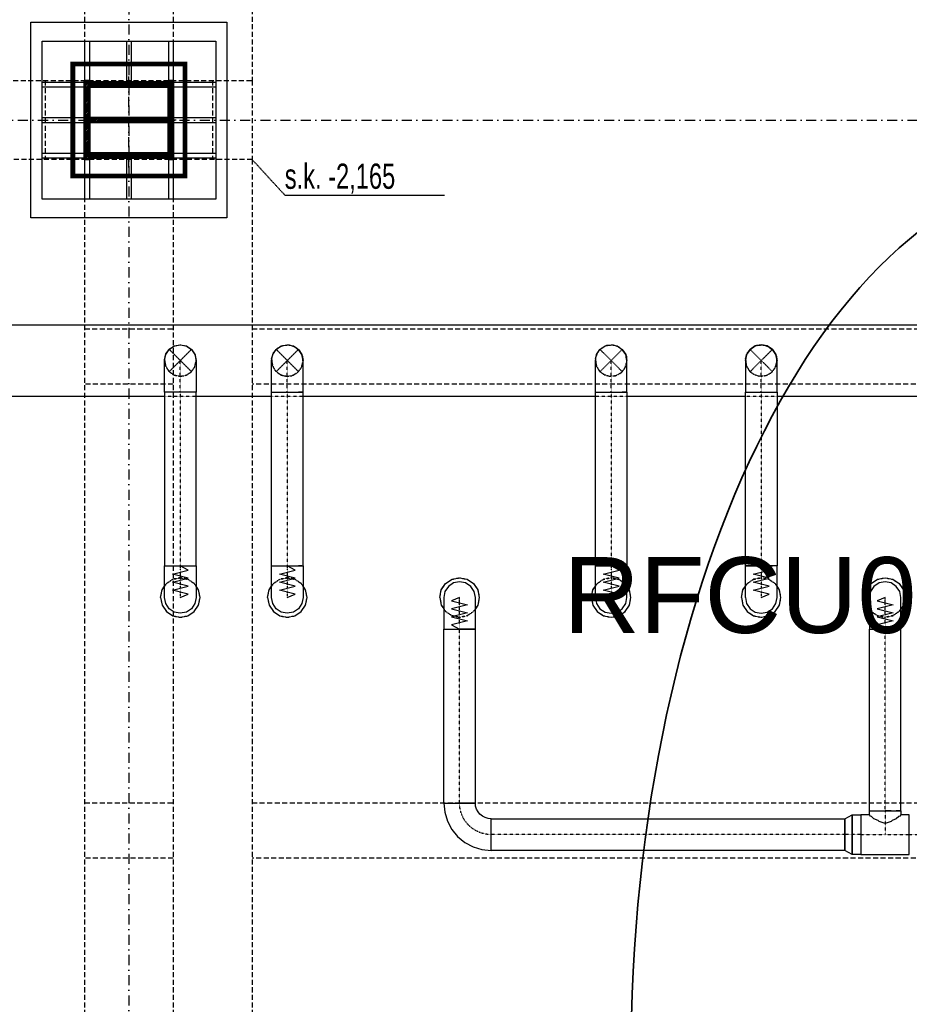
# Model space of a CAD drawing. Header units: centimetres. Extents: x -10729 to 144862, y -4437 to 43656.
# Tile 122 of 148: x 10991 to 11554, y 9240 to 9863. Entities that reach past the tile are written whole.
import ezdxf

# ---------------------------------------------------------------- set-up
doc = ezdxf.new("R2010")
doc.units = ezdxf.units.CM
doc.header["$LTSCALE"] = 0.1
for name, pattern in [('CADVENT_CENTERLINE', [9.9, 7.4, -1, 0.5, -1]), ('CADVENT_HIDDEN', [0.8, 0.25, -0.55]), ('Kondygnacja  -0_5$0$HIDDEN', [9.525, 6.35, -3.175]), ('Kondygnacja  -0_5$0$HIDDEN2', [4.7625, 3.175, -1.5875]), ('Osie rzutów$0$DASHDOT2', [12.7, 6.35, -3.175, 0, -3.175])]:
    doc.linetypes.add(name, pattern=pattern)
doc.layers.add('AU Strefa obsługiwana', color=90, linetype='Continuous', lineweight=35)
for name, color, linetype in [('AU Szafki Klimakonwektorów', 183, 'Continuous'), ('bgde-nawiewCEN', 7, 'Continuous'), ('bgde-nawiewDETAILS', 1, 'Continuous'), ('bgde-nawiewEXP', 1, 'Continuous'), ('bgde-nawiewHIDDEN', 1, 'Continuous'), ('Kondygnacja  -0_5$0$ARCH_KONSTR_POWYŻEJ RZUTU', 8, 'Kondygnacja  -0_5$0$HIDDEN'), ('Kondygnacja  -0_5$0$ARCH_KONSTR_POWYŻEJ RZUTU_IST', 8, 'Kondygnacja  -0_5$0$HIDDEN2'), ('Kondygnacja  -0_5$0$ARCH_OKŁADZINA', 8, 'Continuous'), ('Kondygnacja  -0_5$0$ARCH_SŁUPY', 8, 'Continuous'), ('Osie rzutów$0$ARCH_INFO_OSIE_IST', 8, 'Osie rzutów$0$DASHDOT2'), ('Osie rzutów$0$ARCH_INFO_OSIE_OPISY_IST', 8, 'Continuous')]:
    doc.layers.add(name, color=color, linetype=linetype)
doc.layers.add('Kondygnacja  -0_5$0$ARCH_KONSTRUKCJA_NIEWIDOCZNA', color=8, linetype='Continuous', plot=False)
doc.styles.add('Arial', font='ARIAL.TTF')
doc.styles.add('Kondygnacja  -0_5$0$BIKTS', font='bikromsw.shx', dxfattribs={"width": 0.8})
pattern_1 = [(45, (-1133.3117, -3177.9858), (-0.6735192, 0.6735192), [])]

# ---------------------------------------------------------------- blocks, each defined once
blk = doc.blocks.new('Osie rzutów')
at = {"layer": 'Osie rzutów$0$ARCH_INFO_OSIE_IST', "ltscale": 10}
for p, q in [((11060, 12510), (11060, 4623.26)), ((11060, 9770), (11060, 9830)), ((4436.04, 9800), (15156.54, 9800)), ((11090, 9800), (11030, 9800))]:
    blk.add_line(p, q, dxfattribs=at)
blk = doc.blocks.new('Kondygnacja  -0_5$0$słup_kwadrat')
at = {"layer": 'Kondygnacja  -0_5$0$ARCH_SŁUPY', "lineweight": 40}
h = blk.add_hatch(dxfattribs=at)
h.set_pattern_fill('ANSI31', color=256, scale=0.3, style=0)
h.set_pattern_definition(pattern_1)
h.paths.add_polyline_path([(36, 34), (39, 34), (39, 84), (36, 84)])
h = blk.add_hatch(dxfattribs=at)
h.set_pattern_fill('ANSI31', color=256, scale=0.3, style=0)
h.set_pattern_definition(pattern_1)
h.paths.add_polyline_path([(89, 80), (89, 83), (39, 83), (39, 80)])
h = blk.add_hatch(dxfattribs=at)
h.set_pattern_fill('ANSI31', color=256, scale=0.3, style=0)
h.set_pattern_definition(pattern_1)
h.paths.add_polyline_path([(89, 34), (92, 34), (92, 84), (89, 84)])
h = blk.add_hatch(dxfattribs=at)
h.set_pattern_fill('ANSI31', color=256, scale=0.3, style=0)
h.set_pattern_definition(pattern_1)
h.paths.add_polyline_path([(89, 57.5), (89, 60.5), (39, 60.5), (39, 57.5)])
h = blk.add_hatch(dxfattribs=at)
h.set_pattern_fill('ANSI31', color=256, scale=0.3, style=0)
h.set_pattern_definition(pattern_1)
h.paths.add_polyline_path([(89, 35), (89, 38), (39, 38), (39, 35)])
at = {"layer": 'Kondygnacja  -0_5$0$ARCH_KONSTRUKCJA_NIEWIDOCZNA'}
blk.add_lwpolyline([(119, 109), (119, 9), (9, 9), (9, 109)], close=True, dxfattribs=at)
for points in [[(36, 109), (36, 84)], [(39, 109), (39, 84)], [(62.5, 109), (62.5, 83)], [(65.5, 109), (65.5, 83)], [(89, 109), (89, 84)], [(92, 109), (92, 84)], [(9, 83), (36, 83)], [(92, 83), (119, 83)], [(9, 80), (36, 80)], [(92, 80), (119, 80)], [(9, 60.5), (36, 60.5)], [(9, 57.5), (36, 57.5)], [(92, 60.5), (119, 60.5)], [(92, 57.5), (119, 57.5)], [(9, 38), (36, 38)], [(92, 38), (119, 38)], [(9, 35), (36, 35)], [(36, 34), (36, 9)], [(39, 34), (39, 9)], [(62.5, 35), (62.5, 9)], [(65.49, 35), (65.49, 9)], [(89, 34), (89, 9)], [(92, 35), (119, 35)], [(92, 34), (92, 9)]]:
    blk.add_lwpolyline(points, dxfattribs=at)
at = {"layer": 'Kondygnacja  -0_5$0$ARCH_OKŁADZINA'}
blk.add_lwpolyline([(2, 121), (126, 121), (126, -3), (2, -3)], close=True, dxfattribs=at)
at = {"layer": 'Kondygnacja  -0_5$0$ARCH_SŁUPY', "lineweight": 40}
for p, q in [((39, 60.5), (89, 60.5)), ((89, 57.5), (39, 57.5))]:
    blk.add_line(p, q, dxfattribs=at)
at = {"layer": 'Kondygnacja  -0_5$0$ARCH_SŁUPY', "lineweight": 50, "const_width": 3}
blk.add_lwpolyline([(28.5, 94.5), (99.5, 94.5), (99.5, 23.5), (28.5, 23.5)], close=True, dxfattribs=at)
at = {"layer": 'Kondygnacja  -0_5$0$ARCH_SŁUPY', "lineweight": 40}
for points in [[(36, 84), (39, 84), (39, 34), (36, 34)], [(89, 84), (92, 84), (92, 34), (89, 34)]]:
    blk.add_lwpolyline(points, close=True, dxfattribs=at)
for points in [[(89, 83), (39, 83)], [(39, 80), (89, 80)], [(89, 38), (39, 38)], [(39, 35), (89, 35)]]:
    blk.add_lwpolyline(points, dxfattribs=at)
blk = doc.blocks.new('Kondygnacja  -0_5$0$konstrukcja istniejąca -0.5')
at = {"layer": 'Kondygnacja  -0_5$0$ARCH_KONSTR_POWYŻEJ RZUTU_IST', "ltscale": 10}
for points in [[(11032, 10975), (11032, 9825)], [(11088, 10975), (11088, 9825)], [(11138, 10975), (11138, 9825)], [(11138, 9775), (10982, 9775), (10982, 9825), (11138, 9825), (11138, 9775)], [(11032, 9775), (11032, 8625)], [(11088, 9775), (11088, 8625)], [(11138, 9775), (11138, 8625)], [(11032, 9367.89), (11088, 9367.89)], [(11138, 9367.89), (12182, 9367.89)], [(11088, 9332.89), (11032, 9332.89)], [(12182, 9332.89), (11138, 9332.89)]]:
    blk.add_lwpolyline(points, dxfattribs=at)
at = {"layer": 'Kondygnacja  -0_5$0$ARCH_KONSTR_POWYŻEJ RZUTU_IST', "ltscale": 10, "elevation": 0}
for points in [[(11007, 9825), (11007, 9775)], [(11113, 9825), (11113, 9775)], [(11032, 9667.89), (11088, 9667.89)], [(11138, 9667.89), (12182, 9667.89)], [(11088, 9632.89), (11032, 9632.89)], [(12182, 9632.89), (11138, 9632.89)]]:
    blk.add_lwpolyline(points, dxfattribs=at)
at = {"layer": 'Kondygnacja  -0_5$0$ARCH_KONSTR_POWYŻEJ RZUTU_IST'}
blk.add_lwpolyline([(11138, 9775), (11158.69, 9752.53), (11259.84, 9752.53)], dxfattribs=at)
at = {"layer": 'Kondygnacja  -0_5$0$ARCH_KONSTR_POWYŻEJ RZUTU_IST', "style": 'Kondygnacja  -0_5$0$BIKTS', "width": 0.7}
blk.add_text('s.k. -2,165', height=16, dxfattribs=at).set_placement((11158.69, 9756.46))

msp = doc.modelspace()

# ---------------------------------------------------------------- linework, layer by layer
at = {"layer": 'AU Strefa obsługiwana', "extrusion": (0, 0, -1)}
msp.add_ellipse((11666.498, 9203.414), major_axis=(0, 565.597), ratio=0.510585, start_param=-1.5707963, end_param=4.712389, dxfattribs=at)
at = {"layer": 'bgde-nawiewCEN', "linetype": 'CADVENT_CENTERLINE', "ltscale": 0.06}
for p, q in [((11092.561, 9627.809), (11092.561, 9647.809)), ((11160.301, 9627.809), (11160.301, 9647.809)), ((11365.301, 9627.809), (11365.301, 9647.809)), ((11460.301, 9627.809), (11460.301, 9647.809)), ((11092.561, 9627.809), (11092.561, 9517.811)), ((11160.301, 9627.803), (11160.301, 9517.811)), ((11365.301, 9627.803), (11365.301, 9517.811)), ((11460.301, 9627.803), (11460.301, 9517.811)), ((11092.561, 9517.811), (11092.561, 9515.942)), ((11092.561, 9515.942), (11092.561, 9510.831)), ((11160.301, 9517.811), (11160.301, 9515.942)), ((11160.301, 9515.942), (11160.301, 9510.831)), ((11365.301, 9517.811), (11365.301, 9515.942)), ((11365.301, 9515.942), (11365.301, 9510.831)), ((11460.301, 9517.811), (11460.301, 9515.942)), ((11460.301, 9515.942), (11460.301, 9510.831)), ((11092.561, 9510.831), (11092.561, 9508.051)), ((11160.301, 9510.831), (11160.301, 9508.051)), ((11365.301, 9510.831), (11365.301, 9508.051)), ((11460.301, 9510.831), (11460.301, 9508.051)), ((11092.561, 9508.051), (11092.561, 9505.699)), ((11092.561, 9505.699), (11092.561, 9503.737)), ((11092.561, 9503.737), (11092.561, 9502.131)), ((11160.301, 9508.051), (11160.301, 9505.699)), ((11160.301, 9505.699), (11160.301, 9503.737)), ((11160.301, 9503.737), (11160.301, 9502.131)), ((11365.301, 9508.051), (11365.301, 9505.699)), ((11365.301, 9505.699), (11365.301, 9503.737)), ((11365.301, 9503.737), (11365.301, 9502.131)), ((11460.301, 9508.051), (11460.301, 9505.699)), ((11460.301, 9505.699), (11460.301, 9503.737)), ((11460.301, 9503.737), (11460.301, 9502.131)), ((11092.561, 9502.131), (11092.561, 9500.846)), ((11092.561, 9500.846), (11092.561, 9499.844)), ((11092.561, 9499.844), (11092.561, 9499.091)), ((11092.561, 9499.091), (11092.561, 9498.552)), ((11092.561, 9498.552), (11092.561, 9498.191)), ((11092.561, 9498.191), (11092.561, 9497.971)), ((11092.561, 9497.971), (11092.561, 9497.859)), ((11092.561, 9497.859), (11092.561, 9497.811)), ((11160.301, 9502.131), (11160.301, 9500.846)), ((11160.301, 9500.846), (11160.301, 9499.844)), ((11160.301, 9499.844), (11160.301, 9499.091)), ((11160.301, 9499.091), (11160.301, 9498.552)), ((11160.301, 9498.552), (11160.301, 9498.191)), ((11160.301, 9498.191), (11160.301, 9497.971)), ((11160.301, 9497.971), (11160.301, 9497.859)), ((11160.301, 9497.859), (11160.301, 9497.811)), ((11269.335, 9497.764), (11269.335, 9497.811)), ((11269.335, 9497.651), (11269.335, 9497.764)), ((11269.335, 9497.432), (11269.335, 9497.651)), ((11269.335, 9497.071), (11269.335, 9497.432)), ((11269.335, 9496.531), (11269.335, 9497.071)), ((11269.335, 9495.779), (11269.335, 9496.531)), ((11365.301, 9502.131), (11365.301, 9500.846)), ((11365.301, 9500.846), (11365.301, 9499.844)), ((11365.301, 9499.844), (11365.301, 9499.091)), ((11365.301, 9499.091), (11365.301, 9498.552)), ((11365.301, 9498.552), (11365.301, 9498.191)), ((11365.301, 9498.191), (11365.301, 9497.971)), ((11365.301, 9497.971), (11365.301, 9497.859)), ((11365.301, 9497.859), (11365.301, 9497.811)), ((11460.301, 9502.131), (11460.301, 9500.846)), ((11460.301, 9500.846), (11460.301, 9499.844)), ((11460.301, 9499.844), (11460.301, 9499.091)), ((11460.301, 9499.091), (11460.301, 9498.552)), ((11460.301, 9498.552), (11460.301, 9498.191)), ((11460.301, 9498.191), (11460.301, 9497.971)), ((11460.301, 9497.971), (11460.301, 9497.859)), ((11460.301, 9497.859), (11460.301, 9497.811)), ((11538.758, 9497.764), (11538.758, 9497.811)), ((11538.758, 9497.651), (11538.758, 9497.764)), ((11538.758, 9497.432), (11538.758, 9497.651)), ((11538.758, 9497.071), (11538.758, 9497.432)), ((11538.758, 9496.531), (11538.758, 9497.071)), ((11538.758, 9495.779), (11538.758, 9496.531)), ((11269.335, 9494.777), (11269.335, 9495.779)), ((11269.335, 9493.491), (11269.335, 9494.777)), ((11269.335, 9491.886), (11269.335, 9493.491)), ((11269.335, 9489.924), (11269.335, 9491.886)), ((11538.758, 9494.777), (11538.758, 9495.779)), ((11538.758, 9493.491), (11538.758, 9494.777)), ((11538.758, 9491.886), (11538.758, 9493.491)), ((11538.758, 9489.924), (11538.758, 9491.886)), ((11269.335, 9487.571), (11269.335, 9489.924)), ((11269.335, 9484.792), (11269.335, 9487.571)), ((11269.335, 9479.681), (11269.335, 9484.792)), ((11538.758, 9487.571), (11538.758, 9489.924)), ((11538.758, 9484.792), (11538.758, 9487.571)), ((11538.758, 9479.681), (11538.758, 9484.792)), ((11269.335, 9477.811), (11269.335, 9479.681)), ((11269.335, 9367.774), (11269.335, 9477.811)), ((11538.758, 9477.811), (11538.758, 9479.681)), ((11538.758, 9362.774), (11538.758, 9477.811)), ((11538.758, 9362.774), (11538.758, 9347.774)), ((11513.158, 9347.774), (11289.335, 9347.774)), ((11523.458, 9347.774), (11513.158, 9347.774)), ((11523.458, 9347.774), (11538.758, 9347.774)), ((11538.758, 9347.774), (11554.058, 9347.774)), ((11554.058, 9347.774), (11594.696, 9347.774))]:
    msp.add_line(p, q, dxfattribs=at)
at = {"layer": 'bgde-nawiewCEN', "linetype": 'CADVENT_CENTERLINE', "ltscale": 0.06, "extrusion": (0, 0, -1)}
msp.add_arc((-11289.335, 9367.774), 20, 270, 0, dxfattribs=at)
at = {"layer": 'bgde-nawiewDETAILS', "linetype": 'CADVENT_HIDDEN'}
for p, q in [((11085.49, 9640.738), (11099.632, 9654.88)), ((11085.49, 9654.88), (11099.632, 9640.738)), ((11153.23, 9640.738), (11167.372, 9654.88)), ((11153.23, 9654.88), (11167.372, 9640.738)), ((11358.23, 9640.738), (11372.372, 9654.88)), ((11358.23, 9654.88), (11372.372, 9640.738)), ((11453.23, 9640.738), (11467.372, 9654.88)), ((11453.23, 9654.88), (11467.372, 9640.738))]:
    msp.add_line(p, q, dxfattribs=at)
at = {"layer": 'bgde-nawiewEXP', "linetype": 'Continuous'}
for points in [[(10941.771, 9625.309), (10941.771, 9670.309), (12380.359, 9670.309)], [(11082.567, 9648.158), (11083.461, 9651.956), (11085.386, 9654.63)], [(11083.659, 9652.141), (11085.49, 9654.88), (11088.734, 9657.048), (11088.972, 9657.095)], [(11085.599, 9654.925), (11085.741, 9655.123), (11089.059, 9657.176), (11092.311, 9657.705)], [(11089.33, 9657.166), (11092.561, 9657.809), (11096.388, 9657.048), (11096.59, 9656.913)], [(11092.67, 9657.764), (11092.91, 9657.803), (11096.708, 9656.909), (11099.382, 9654.984)], [(11096.893, 9656.711), (11099.632, 9654.88), (11101.8, 9651.636), (11101.847, 9651.398)], [(11099.677, 9654.771), (11099.874, 9654.629), (11101.928, 9651.311), (11102.457, 9648.059)], [(11150.301, 9627.809), (11150.301, 9647.809), (11151.062, 9651.636), (11153.23, 9654.88), (11156.474, 9657.048), (11160.301, 9657.809), (11164.128, 9657.048), (11167.372, 9654.88), (11169.54, 9651.636)], [(11150.301, 9647.809), (11151.062, 9651.636), (11151.502, 9652.294)], [(11150.361, 9648.908), (11151.539, 9652.628), (11153.033, 9654.406)], [(11151.939, 9652.949), (11153.23, 9654.88), (11156.474, 9657.048), (11157.25, 9657.202)], [(11153.541, 9655.009), (11154.05, 9655.614), (11157.512, 9657.412), (11159.826, 9657.612)], [(11158.023, 9657.356), (11160.301, 9657.809), (11164.128, 9657.048), (11164.785, 9656.608)], [(11160.612, 9657.68), (11161.4, 9657.749), (11165.12, 9656.571), (11166.897, 9655.077)], [(11165.441, 9656.171), (11167.372, 9654.88), (11169.54, 9651.636)], [(11169.54, 9651.636), (11167.372, 9654.88)], [(11169.54, 9651.636), (11167.372, 9654.88)], [(11167.501, 9654.569), (11168.106, 9654.06), (11169.904, 9650.598), (11170.104, 9648.284)], [(11355.301, 9627.809), (11355.301, 9647.809), (11356.062, 9651.636), (11358.23, 9654.88), (11361.474, 9657.048), (11365.301, 9657.809), (11369.128, 9657.048), (11372.372, 9654.88), (11374.54, 9651.636)], [(11355.301, 9647.809), (11356.062, 9651.636), (11356.539, 9652.35)], [(11355.372, 9648.996), (11356.582, 9652.706), (11358.03, 9654.397)], [(11356.993, 9653.029), (11358.23, 9654.88), (11361.474, 9657.048), (11362.317, 9657.215)], [(11358.561, 9655.017), (11359.12, 9655.67), (11362.598, 9657.437), (11364.818, 9657.609)], [(11363.118, 9657.375), (11365.301, 9657.809), (11369.128, 9657.048), (11369.842, 9656.571)], [(11365.632, 9657.672), (11366.488, 9657.738), (11370.198, 9656.528), (11371.889, 9655.08)], [(11370.521, 9656.117), (11372.372, 9654.88), (11374.54, 9651.636)], [(11374.54, 9651.636), (11372.372, 9654.88)], [(11374.54, 9651.636), (11372.372, 9654.88)], [(11372.509, 9654.549), (11373.162, 9653.99), (11374.929, 9650.512), (11375.101, 9648.292)], [(11450.301, 9647.809), (11451.062, 9651.636), (11451.524, 9652.327)], [(11450.368, 9648.961), (11451.565, 9652.675), (11453.031, 9654.4)], [(11451.972, 9652.998), (11453.23, 9654.88), (11456.474, 9657.048), (11457.29, 9657.21)], [(11453.553, 9655.014), (11454.092, 9655.648), (11457.564, 9657.427), (11459.821, 9657.61)], [(11458.08, 9657.367), (11460.301, 9657.809), (11464.128, 9657.048), (11464.819, 9656.586)], [(11460.624, 9657.675), (11461.453, 9657.742), (11465.167, 9656.545), (11466.892, 9655.079)], [(11465.489, 9656.138), (11467.372, 9654.88), (11469.54, 9651.636), (11469.702, 9650.82)], [(11467.506, 9654.557), (11468.14, 9654.018), (11469.919, 9650.546), (11470.102, 9648.289)], [(11082.561, 9647.809), (11083.322, 9651.636), (11083.457, 9651.838)], [(11082.567, 9648.158), (11082.606, 9647.918)], [(11101.918, 9651.04), (11102.561, 9647.809)], [(11150.361, 9648.908), (11150.43, 9648.12)], [(11169.54, 9627.809), (11170.301, 9627.809), (11170.301, 9647.809), (11169.54, 9651.636)], [(11169.54, 9651.636), (11170.301, 9647.809), (11169.848, 9650.087)], [(11169.54, 9651.636), (11169.694, 9650.86)], [(11355.372, 9648.996), (11355.438, 9648.14)], [(11374.54, 9627.809), (11375.301, 9627.809), (11375.301, 9647.809), (11374.54, 9651.636)], [(11374.54, 9651.636), (11375.301, 9647.809), (11374.867, 9649.992)], [(11374.54, 9651.636), (11374.707, 9650.793)], [(11450.368, 9648.961), (11450.435, 9648.132)], [(11469.859, 9650.03), (11470.301, 9647.809)], [(11150.301, 9627.809), (11169.54, 9627.809)], [(11150.301, 9517.811), (11150.301, 9627.803), (11169.54, 9627.803)], [(11169.54, 9627.809), (11167.372, 9627.809)], [(11169.54, 9627.803), (11167.372, 9627.803)], [(11169.54, 9517.811), (11170.301, 9517.811), (11170.301, 9627.803), (11169.54, 9627.803)], [(11169.54, 9627.803), (11170.301, 9627.803)], [(11355.301, 9627.809), (11374.54, 9627.809)], [(11355.301, 9497.811), (11356.062, 9493.985), (11358.23, 9490.74), (11361.474, 9488.573), (11365.301, 9487.811), (11369.128, 9488.573), (11372.372, 9490.74), (11374.54, 9493.985), (11375.301, 9497.811), (11375.301, 9517.811), (11365.301, 9517.811), (11365.301, 9517.811), (11355.301, 9517.811), (11355.301, 9627.803), (11374.54, 9627.803)], [(11374.54, 9627.809), (11372.372, 9627.809)], [(11374.54, 9627.803), (11372.372, 9627.803)], [(11374.54, 9627.803), (11375.301, 9627.803), (11375.301, 9517.811), (11374.54, 9517.811)], [(11450.301, 9497.811), (11450.301, 9517.811), (11464.128, 9517.811), (11464.128, 9517.811), (11450.301, 9517.811), (11450.301, 9627.803), (11470.301, 9627.803), (11470.301, 9517.811), (11464.128, 9517.811), (11467.372, 9517.811)], [(10980.301, 9625.309), (11082.561, 9625.309)], [(11102.561, 9625.309), (11150.301, 9625.309)], [(11170.301, 9625.309), (11355.301, 9625.309)], [(11375.301, 9625.309), (11450.301, 9625.309)], [(11470.301, 9625.309), (11655.301, 9625.309)], [(11150.301, 9517.811), (11169.54, 9517.811)], [(11169.54, 9517.811), (11167.372, 9517.811)], [(11355.301, 9497.811), (11355.301, 9517.811), (11369.128, 9517.811), (11369.128, 9517.811), (11374.54, 9517.811)], [(11374.54, 9517.811), (11372.372, 9517.811)], [(11374.54, 9517.811), (11375.301, 9517.811)], [(11450.301, 9497.811), (11451.062, 9493.985), (11453.23, 9490.74), (11456.474, 9488.573), (11460.301, 9487.811), (11464.128, 9488.573), (11467.372, 9490.74), (11469.54, 9493.985), (11470.301, 9497.811), (11470.301, 9517.811), (11464.128, 9517.811)], [(11256.835, 9497.811), (11257.787, 9502.595), (11260.496, 9506.65), (11264.552, 9509.36), (11269.335, 9510.311), (11274.119, 9509.36), (11278.174, 9506.65), (11280.884, 9502.595), (11281.835, 9497.811), (11280.884, 9493.028), (11279.335, 9490.71)], [(11526.258, 9497.811), (11527.21, 9502.595), (11529.919, 9506.65), (11533.975, 9509.36), (11538.758, 9510.311), (11543.542, 9509.36), (11547.597, 9506.65), (11550.307, 9502.595), (11551.258, 9497.811), (11550.307, 9493.028), (11548.758, 9490.71)], [(11080.061, 9497.811), (11081.012, 9493.028), (11083.722, 9488.973), (11087.777, 9486.263), (11092.561, 9485.311), (11097.344, 9486.263), (11101.4, 9488.973), (11104.109, 9493.028), (11105.061, 9497.811), (11104.109, 9502.595), (11102.561, 9504.913)], [(11080.061, 9497.811), (11081.012, 9502.595), (11082.561, 9504.913)], [(11147.801, 9497.811), (11148.752, 9493.028), (11151.462, 9488.973), (11155.517, 9486.263), (11160.301, 9485.311), (11165.084, 9486.263), (11169.14, 9488.973), (11171.849, 9493.028), (11172.801, 9497.811), (11171.849, 9502.595), (11170.301, 9504.913)], [(11147.801, 9497.811), (11148.752, 9502.595), (11150.301, 9504.913)], [(11259.335, 9367.774), (11259.335, 9477.811), (11278.574, 9477.811), (11278.574, 9477.811), (11279.335, 9477.811), (11279.335, 9497.811), (11278.574, 9501.638), (11276.406, 9504.883), (11273.162, 9507.05), (11269.335, 9507.811), (11265.508, 9507.05), (11262.264, 9504.883), (11260.096, 9501.638), (11259.335, 9497.811), (11259.335, 9477.811), (11273.162, 9477.811)], [(11352.801, 9497.811), (11353.752, 9493.028), (11356.462, 9488.973), (11360.517, 9486.263), (11365.301, 9485.311), (11370.084, 9486.263), (11374.14, 9488.973), (11376.849, 9493.028), (11377.801, 9497.811), (11376.849, 9502.595), (11375.301, 9504.913)], [(11352.801, 9497.811), (11353.752, 9502.595), (11355.301, 9504.913)], [(11447.801, 9497.811), (11448.752, 9493.028), (11451.462, 9488.973), (11455.517, 9486.263), (11460.301, 9485.311), (11465.084, 9486.263), (11469.14, 9488.973), (11471.849, 9493.028), (11472.801, 9497.811), (11471.849, 9502.595), (11470.301, 9504.913)], [(11447.801, 9497.811), (11448.752, 9502.595), (11450.301, 9504.913)], [(11256.835, 9497.811), (11257.787, 9493.028), (11259.335, 9490.71)], [(11526.258, 9497.811), (11527.21, 9493.028), (11528.758, 9490.71)], [(11273.162, 9477.811), (11269.335, 9477.811)], [(11273.162, 9367.774), (11276.406, 9367.774), (11276.406, 9367.774), (11279.335, 9367.774), (11279.335, 9477.811), (11278.574, 9477.811), (11278.574, 9477.811), (11276.406, 9477.811), (11276.406, 9477.811), (11273.162, 9477.811)], [(11273.162, 9477.811), (11276.406, 9477.811)], [(11528.758, 9362.774), (11528.758, 9477.811), (11542.585, 9477.811)], [(11542.585, 9477.811), (11538.758, 9477.811)], [(11542.585, 9477.811), (11545.829, 9477.811), (11545.829, 9477.811), (11547.997, 9477.811)], [(11547.997, 9477.811), (11545.829, 9477.811)], [(11547.997, 9362.774), (11548.758, 9362.774), (11548.758, 9477.811), (11547.997, 9477.811)], [(11547.997, 9477.811), (11548.758, 9477.811)], [(11259.335, 9367.774), (11273.162, 9367.774)], [(11259.335, 9367.774), (11259.912, 9361.922), (11261.619, 9356.294), (11264.391, 9351.107), (11268.122, 9346.561), (11272.668, 9342.83), (11277.855, 9340.058), (11283.483, 9338.351), (11289.335, 9337.774), (11289.335, 9357.774), (11287.384, 9357.966), (11285.508, 9358.535), (11283.78, 9359.46), (11282.264, 9360.703), (11281.021, 9362.219), (11280.096, 9363.947), (11279.527, 9365.823), (11279.335, 9367.774), (11273.162, 9367.774)], [(11259.335, 9367.774), (11273.162, 9367.774)], [(11273.162, 9367.774), (11269.335, 9367.774)], [(11273.162, 9367.774), (11269.335, 9367.774)], [(11273.162, 9367.774), (11276.406, 9367.774)], [(11528.758, 9360.274), (11528.758, 9362.774), (11542.585, 9362.774)], [(11528.758, 9362.774), (11542.585, 9362.774)], [(11542.585, 9362.774), (11538.758, 9362.774)], [(11542.585, 9362.774), (11538.758, 9362.774)], [(11542.585, 9362.774), (11547.997, 9362.774)], [(11542.585, 9362.774), (11547.997, 9362.774)], [(11547.997, 9362.774), (11545.829, 9362.774)], [(11547.997, 9362.774), (11545.829, 9362.774)], [(11547.997, 9362.774), (11548.758, 9362.774), (11548.758, 9360.274)]]:
    msp.add_lwpolyline(points, dxfattribs=at)
for points in [[(11082.561, 9517.811), (11102.561, 9517.811), (11102.561, 9627.809), (11082.561, 9627.809), (11082.561, 9647.809), (11083.322, 9651.636), (11085.49, 9654.88), (11088.734, 9657.048), (11092.561, 9657.809), (11096.388, 9657.048), (11099.632, 9654.88), (11101.8, 9651.636), (11102.561, 9647.809), (11102.561, 9627.809), (11082.561, 9627.809)], [(11450.301, 9627.809), (11470.301, 9627.809), (11470.301, 9647.809), (11469.54, 9651.636), (11467.372, 9654.88), (11464.128, 9657.048), (11460.301, 9657.809), (11456.474, 9657.048), (11453.23, 9654.88), (11451.062, 9651.636), (11450.301, 9647.809), (11450.301, 9631.711)], [(11082.561, 9498.191), (11082.561, 9517.811), (11102.561, 9517.811), (11102.561, 9497.811), (11101.8, 9493.985), (11099.632, 9490.74), (11096.388, 9488.573), (11092.561, 9487.811), (11088.734, 9488.573), (11085.49, 9490.74), (11083.322, 9493.985), (11082.561, 9497.811), (11082.561, 9497.971)], [(11150.301, 9497.811), (11150.301, 9517.811), (11170.301, 9517.811), (11170.301, 9497.811), (11169.54, 9493.985), (11167.372, 9490.74), (11164.128, 9488.573), (11160.301, 9487.811), (11156.474, 9488.573), (11153.23, 9490.74), (11151.062, 9493.985)], [(11528.758, 9484.792), (11528.758, 9477.811), (11545.829, 9477.811), (11545.829, 9477.811), (11547.997, 9477.811), (11547.997, 9477.811), (11548.758, 9477.811), (11548.758, 9497.811), (11547.997, 9501.638), (11545.829, 9504.883), (11542.585, 9507.05), (11538.758, 9507.811), (11534.931, 9507.05), (11531.687, 9504.883), (11529.519, 9501.638), (11528.758, 9497.811), (11528.758, 9487.571)], [(11513.158, 9337.774), (11513.158, 9357.774), (11517.974, 9360.274), (11517.974, 9335.274)], [(11517.974, 9335.274), (11517.974, 9360.274), (11523.458, 9360.274), (11523.458, 9335.274)], [(11523.458, 9335.274), (11554.058, 9335.274), (11554.058, 9360.274), (11548.758, 9360.274), (11547.997, 9359.513), (11547.358, 9359.323), (11545.829, 9357.794), (11543.184, 9356.613), (11542.585, 9356.014), (11538.758, 9354.875), (11534.931, 9356.014), (11534.333, 9356.613), (11531.687, 9357.794), (11530.159, 9359.323), (11529.519, 9359.513), (11528.758, 9360.274), (11523.458, 9360.274), (11523.458, 9336.226)], [(11289.335, 9337.774), (11289.335, 9357.774), (11513.158, 9357.774), (11513.158, 9337.774)]]:
    msp.add_lwpolyline(points, close=True, dxfattribs=at)
at = {"layer": 'bgde-nawiewEXP'}
for points in [[(11092.561, 9497.811), (11097.561, 9499.941), (11087.561, 9502.477), (11097.561, 9504.999), (11087.561, 9507.528), (11097.561, 9510.081), (11087.561, 9512.617), (11097.561, 9515.163), (11092.561, 9517.811)], [(11160.301, 9497.811), (11165.301, 9499.941), (11155.301, 9502.477), (11165.301, 9504.999), (11155.301, 9507.528), (11165.301, 9510.081), (11155.301, 9512.617), (11165.301, 9515.163), (11160.301, 9517.811)], [(11365.301, 9497.811), (11370.301, 9499.941), (11360.301, 9502.477), (11370.301, 9504.999), (11360.301, 9507.528), (11370.301, 9510.081), (11360.301, 9512.617), (11370.301, 9515.163), (11365.301, 9517.811)], [(11460.301, 9497.811), (11465.301, 9499.941), (11455.301, 9502.477), (11465.301, 9504.999), (11455.301, 9507.528), (11465.301, 9510.081), (11455.301, 9512.617), (11465.301, 9515.163), (11460.301, 9517.811)], [(11269.335, 9497.811), (11264.335, 9495.682), (11274.335, 9493.146), (11264.335, 9490.623), (11274.335, 9488.095), (11264.335, 9485.542), (11274.335, 9483.006), (11264.335, 9480.46), (11269.335, 9477.811)], [(11538.758, 9497.811), (11533.758, 9495.682), (11543.758, 9493.146), (11533.758, 9490.623), (11543.758, 9488.095), (11533.758, 9485.542), (11543.758, 9483.006), (11533.758, 9480.46), (11538.758, 9477.811)]]:
    msp.add_lwpolyline(points, dxfattribs=at)
at = {"layer": 'bgde-nawiewHIDDEN', "linetype": 'CADVENT_HIDDEN'}
for points in [[(11083.457, 9651.838), (11083.659, 9652.141)], [(11085.386, 9654.63), (11085.599, 9654.925)], [(11088.972, 9657.095), (11089.33, 9657.166)], [(11092.311, 9657.705), (11092.67, 9657.764)], [(11096.59, 9656.913), (11096.893, 9656.711)], [(11099.382, 9654.984), (11099.677, 9654.771)], [(11151.502, 9652.294), (11151.939, 9652.949)], [(11153.033, 9654.406), (11153.541, 9655.009)], [(11157.25, 9657.202), (11158.023, 9657.356)], [(11159.826, 9657.612), (11160.612, 9657.68)], [(11164.785, 9656.608), (11165.441, 9656.171)], [(11166.897, 9655.077), (11167.501, 9654.569)], [(11356.539, 9652.35), (11356.993, 9653.029)], [(11358.03, 9654.397), (11358.561, 9655.017)], [(11362.317, 9657.215), (11363.118, 9657.375)], [(11364.818, 9657.609), (11365.632, 9657.672)], [(11369.842, 9656.571), (11370.521, 9656.117)], [(11371.889, 9655.08), (11372.509, 9654.549)], [(11451.524, 9652.327), (11451.972, 9652.998)], [(11453.031, 9654.4), (11453.553, 9655.014)], [(11457.29, 9657.21), (11458.08, 9657.367)], [(11459.821, 9657.61), (11460.624, 9657.675)], [(11464.819, 9656.586), (11465.489, 9656.138)], [(11466.892, 9655.079), (11467.506, 9654.557)], [(11082.561, 9647.809), (11083.322, 9643.982), (11085.49, 9640.738), (11088.734, 9638.57), (11092.561, 9637.809), (11096.388, 9638.57), (11099.632, 9640.738), (11101.8, 9643.982), (11102.561, 9647.809)], [(11082.606, 9647.918), (11083.194, 9644.307), (11085.247, 9640.989), (11088.414, 9638.709), (11092.212, 9637.815), (11096.063, 9638.442), (11099.381, 9640.496), (11101.661, 9643.662), (11102.555, 9647.46), (11102.457, 9648.059)], [(11101.847, 9651.398), (11101.918, 9651.04)], [(11150.301, 9647.809), (11151.062, 9643.982), (11153.23, 9640.738), (11156.474, 9638.57), (11160.301, 9637.809), (11164.128, 9638.57), (11167.372, 9640.738), (11169.54, 9643.982), (11170.301, 9647.809)], [(11150.43, 9648.12), (11150.698, 9645.02), (11152.496, 9641.558), (11155.482, 9639.047), (11159.202, 9637.87), (11163.09, 9638.206), (11166.552, 9640.004), (11169.063, 9642.99), (11170.24, 9646.71), (11170.104, 9648.284)], [(11169.694, 9650.86), (11169.848, 9650.087)], [(11355.301, 9647.809), (11356.062, 9643.982), (11358.23, 9640.738), (11361.474, 9638.57), (11365.301, 9637.809), (11369.128, 9638.57), (11372.372, 9640.738), (11374.54, 9643.982), (11375.301, 9647.809)], [(11355.438, 9648.14), (11355.673, 9645.106), (11357.44, 9641.628), (11360.404, 9639.09), (11364.114, 9637.88), (11368.004, 9638.181), (11371.482, 9639.948), (11374.02, 9642.912), (11375.23, 9646.622), (11375.101, 9648.292)], [(11374.707, 9650.793), (11374.867, 9649.992)], [(11450.301, 9647.809), (11451.062, 9643.982), (11453.23, 9640.738), (11456.474, 9638.57), (11460.301, 9637.809), (11464.128, 9638.57), (11467.372, 9640.738), (11469.54, 9643.982), (11470.301, 9647.809)], [(11450.435, 9648.132), (11450.683, 9645.072), (11452.462, 9641.6), (11455.435, 9639.073), (11459.149, 9637.876), (11463.038, 9638.191), (11466.51, 9639.97), (11469.037, 9642.943), (11470.234, 9646.657), (11470.102, 9648.289)], [(11469.702, 9650.82), (11469.859, 9650.03)], [(11082.561, 9625.309), (11102.561, 9625.309)], [(11150.301, 9625.309), (11170.301, 9625.309)], [(11355.301, 9625.309), (11375.301, 9625.309)], [(11450.301, 9625.309), (11470.301, 9625.309)], [(11080.061, 9497.811), (11081.012, 9493.028), (11083.722, 9488.973), (11087.777, 9486.263), (11092.561, 9485.311), (11097.344, 9486.263), (11101.4, 9488.973), (11104.109, 9493.028), (11105.061, 9497.811), (11104.109, 9502.595), (11101.4, 9506.65), (11097.344, 9509.36), (11092.561, 9510.311), (11087.777, 9509.36), (11083.722, 9506.65), (11082.561, 9504.913)], [(11080.061, 9497.811), (11081.012, 9502.595), (11083.722, 9506.65), (11087.777, 9509.36), (11092.561, 9510.311), (11097.344, 9509.36), (11101.4, 9506.65), (11102.561, 9504.913)], [(11147.801, 9497.811), (11148.752, 9493.028), (11151.462, 9488.973), (11155.517, 9486.263), (11160.301, 9485.311), (11165.084, 9486.263), (11169.14, 9488.973), (11171.849, 9493.028), (11172.801, 9497.811), (11171.849, 9502.595), (11169.14, 9506.65), (11165.084, 9509.36), (11160.301, 9510.311), (11155.517, 9509.36), (11151.462, 9506.65), (11150.301, 9504.913)], [(11147.801, 9497.811), (11148.752, 9502.595), (11151.462, 9506.65), (11155.517, 9509.36), (11160.301, 9510.311), (11165.084, 9509.36), (11169.14, 9506.65), (11170.301, 9504.913)], [(11256.835, 9497.811), (11257.787, 9502.595), (11260.496, 9506.65), (11264.552, 9509.36), (11269.335, 9510.311), (11274.119, 9509.36), (11278.174, 9506.65), (11280.884, 9502.595), (11281.835, 9497.811), (11280.884, 9493.028), (11278.174, 9488.973), (11274.119, 9486.263), (11269.335, 9485.311), (11264.552, 9486.263), (11260.496, 9488.973), (11264.552, 9486.263), (11269.335, 9485.311), (11274.119, 9486.263), (11278.174, 9488.973), (11279.335, 9490.71)], [(11352.801, 9497.811), (11353.752, 9493.028), (11356.462, 9488.973), (11360.517, 9486.263), (11365.301, 9485.311), (11370.084, 9486.263), (11374.14, 9488.973), (11376.849, 9493.028), (11377.801, 9497.811), (11376.849, 9502.595), (11374.14, 9506.65), (11370.084, 9509.36), (11365.301, 9510.311), (11360.517, 9509.36), (11356.462, 9506.65), (11355.301, 9504.913)], [(11352.801, 9497.811), (11353.752, 9502.595), (11356.462, 9506.65), (11360.517, 9509.36), (11365.301, 9510.311), (11370.084, 9509.36), (11374.14, 9506.65), (11375.301, 9504.913)], [(11447.801, 9497.811), (11448.752, 9493.028), (11451.462, 9488.973), (11455.517, 9486.263), (11460.301, 9485.311), (11465.084, 9486.263), (11469.14, 9488.973), (11471.849, 9493.028), (11472.801, 9497.811), (11471.849, 9502.595), (11469.14, 9506.65), (11465.084, 9509.36), (11460.301, 9510.311), (11455.517, 9509.36), (11451.462, 9506.65), (11450.301, 9504.913)], [(11447.801, 9497.811), (11448.752, 9502.595), (11451.462, 9506.65), (11455.517, 9509.36), (11460.301, 9510.311), (11465.084, 9509.36), (11469.14, 9506.65), (11470.301, 9504.913)], [(11526.258, 9497.811), (11527.21, 9502.595), (11529.919, 9506.65), (11533.975, 9509.36), (11538.758, 9510.311), (11543.542, 9509.36), (11547.597, 9506.65), (11550.307, 9502.595), (11551.258, 9497.811), (11550.307, 9493.028), (11547.597, 9488.973), (11543.542, 9486.263), (11538.758, 9485.311), (11533.975, 9486.263), (11529.919, 9488.973), (11533.975, 9486.263), (11538.758, 9485.311), (11543.542, 9486.263), (11547.597, 9488.973), (11548.758, 9490.71)], [(11256.835, 9497.811), (11257.787, 9493.028), (11260.496, 9488.973), (11259.335, 9490.71)], [(11526.258, 9497.811), (11527.21, 9493.028), (11529.919, 9488.973), (11528.758, 9490.71)]]:
    msp.add_lwpolyline(points, dxfattribs=at)

# ---------------------------------------------------------------- block references
at = {"layer": 'Kondygnacja  -0_5$0$ARCH_KONSTR_POWYŻEJ RZUTU'}
msp.add_blockref('Kondygnacja  -0_5$0$konstrukcja istniejąca -0.5', (0, 0), dxfattribs=at)
at = {"layer": 'Kondygnacja  -0_5$0$ARCH_SŁUPY'}
msp.add_blockref('Kondygnacja  -0_5$0$słup_kwadrat', (10996, 9741), dxfattribs=at)
at = {"layer": 'Osie rzutów$0$ARCH_INFO_OSIE_OPISY_IST'}
msp.add_blockref('Osie rzutów', (0, 0), dxfattribs=at)

# ---------------------------------------------------------------- texts
at = {"layer": 'AU Szafki Klimakonwektorów', "insert": (11335.025, 9523.378), "char_height": 48, "width": 1074.22285, "attachment_point": 1, "style": 'Arial'}
msp.add_mtext('RFCU098.12', dxfattribs=at)

doc.saveas('drawing.dxf')
